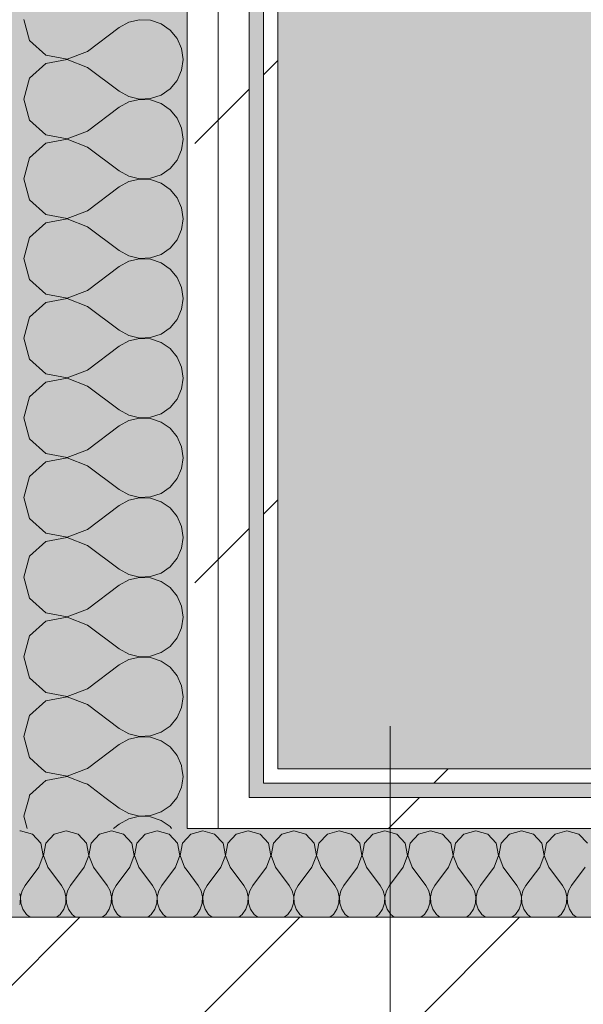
# Model space of a CAD drawing. Header units: millimetres. Extents: x -40968 to 13979, y -19284 to 4746.
# Tile 168 of 256: x -12391 to -12155, y -1095 to -683. Entities that reach past the tile are written whole.
import ezdxf

# ---------------------------------------------------------------- set-up
doc = ezdxf.new("R2010")
doc.units = ezdxf.units.MM
doc.header["$MEASUREMENT"] = 0
doc.linetypes.add('Wipeout_Contour', pattern=[1000, 0, -1000])
for name, color, linetype in [('10_ESTR_Pilars', 7, 'Continuous'), ('Nuevo_08_E_Envans secs', 7, 'Continuous'), ('Nuevo_14_PAV_Soft Light Grey 0554', 7, 'Continuous')]:
    doc.layers.add(name, color=color, linetype=linetype)
for name, color, linetype, lineweight in [('10_ESTR_Pilars_Pluma_Nº__20', 1, 'Continuous', 5), ('10_ESTR_Pilars_Pluma_Nº__28', 7, 'Continuous', 20), ('10_ESTR_Pilars_Pluma_Nº__42', 8, 'Continuous', 25), ('Nuevo_08_E_Envans secs_Pluma_Nº__1', 7, 'Continuous', 5)]:
    doc.layers.add(name, color=color, linetype=linetype, lineweight=lineweight)
for name, color, linetype, lineweight, true_color in [('Nuevo_08_E_Envans secs_Pluma_Nº__102', 7, 'Continuous', 5, 0xcccccc), ('Nuevo_08_E_Envans secs_Pluma_Nº__171', 171, 'Continuous', 13, 0xaaaaff), ('Nuevo_08_E_Envans secs_Pluma_Nº__177', 7, 'Continuous', 15, 0xf7e046), ('Nuevo_14_PAV_Soft Light Grey 0554_Pluma_Nº__245', 7, 'Continuous', 13, 0xe8e8e8)]:
    doc.layers.add(name, color=color, linetype=linetype, lineweight=lineweight, true_color=true_color)
pattern_1 = [(45, (0, 0), (-183.848, 183.848), [195, -65]), (45, (7e-14, 183.85), (-183.848, 183.848), [195, -65])]

# ---------------------------------------------------------------- blocks, each defined once
blk = doc.blocks.new('Forjado_1_1', base_point=(-23046.79, -1194.06))
at = {"layer": 'Nuevo_14_PAV_Soft Light Grey 0554_Pluma_Nº__245', "linetype": 'Continuous', "lineweight": 0, "true_color": 0xe8e8e8}
h = blk.add_hatch(color=254, dxfattribs=at)
h.paths.add_polyline_path([(-23046.79, -1194.06), (-1631.11, -1193.63), (-1631.11, -6938.97), (-1556.11, -6938.97), (-1556.11, -7503.98), (-1616.26, -7503.98), (-1616.05, -11935.98), (-1564.89, -11935.98), (-1564.89, -12491.98), (-2024.11, -12491.98), (-2024.11, -12338.98), (-6997.39, -12338.98), (-6997.39, -12391.98), (-3637.68, -12391.98), (-3638.94, -13690.72), (-3644.87, -17130.96), (428.17, -17130.98), (428.89, -16788.98), (778.89, -16788.98), (778.35, -17142.97), (2622.91, -17145.82), (2623.01, -17079.79), (3389.91, -17080.98), (3389.61, -17276.98), (5489.84, -17280.21), (5489.84, -17141.49), (5763.89, -17141.49), (5763.89, -16738.98), (6378.89, -16738.98), (6378.89, -12488.98), (5778.89, -12488.98), (5779.74, -11938.87), (6782.11, -11938.85), (6782.11, -9207.42), (6082.11, -9207.42), (6016.11, -7504.98), (6016.11, -9073.42), (2073.42, -9073.42), (2073.42, -5267.32), (5998.89, -5267.32), (5998.89, -1708.98), (5884.89, -967.98), (7332.11, -967.98), (7332.11, 1999.55), (-28277.4, 1999.55), (-23028.39, 1969.01)])
h.paths.add_polyline_path([(492.89, -5267.32), (1951.42, -5267.32), (1951.42, -9073.42), (492.89, -9073.42)], flags=0)
blk = doc.blocks.new('*X243')
at = {"layer": 'Nuevo_08_E_Envans secs_Pluma_Nº__102', "color": 254, "linetype": 'Continuous', "lineweight": 5, "true_color": 0xcccccc}
for p, q in [((-12319.29, -1024.18), (-12320.84, -1025.87)), ((-12314.29, -1022.76), (-12319.29, -1024.18)), ((-12309.28, -1024.18), (-12314.29, -1022.76)), ((-12305.77, -1028.02), (-12309.28, -1024.18)), ((-12300.25, -1024.18), (-12303.76, -1028.02)), ((-12295.24, -1022.76), (-12300.25, -1024.18)), ((-12290.23, -1024.18), (-12295.24, -1022.76)), ((-12286.72, -1028.02), (-12290.23, -1024.18)), ((-12281.2, -1024.18), (-12284.71, -1028.02)), ((-12276.19, -1022.76), (-12281.2, -1024.18)), ((-12271.18, -1024.18), (-12276.19, -1022.76)), ((-12267.67, -1028.02), (-12271.18, -1024.18)), ((-12262.15, -1024.18), (-12265.66, -1028.02)), ((-12257.14, -1022.76), (-12262.15, -1024.18)), ((-12252.14, -1024.18), (-12257.14, -1022.76)), ((-12248.62, -1028.02), (-12252.14, -1024.18)), ((-12243.1, -1024.18), (-12246.61, -1028.02)), ((-12238.1, -1022.76), (-12243.1, -1024.18)), ((-12233.09, -1024.18), (-12238.1, -1022.76)), ((-12229.58, -1028.02), (-12233.09, -1024.18)), ((-12224.05, -1024.18), (-12227.57, -1028.02)), ((-12219.05, -1022.76), (-12224.05, -1024.18)), ((-12214.04, -1024.18), (-12219.05, -1022.76)), ((-12210.53, -1028.02), (-12214.04, -1024.18)), ((-12205.01, -1024.18), (-12208.52, -1028.02)), ((-12200, -1022.76), (-12205.01, -1024.18)), ((-12194.99, -1024.18), (-12200, -1022.76)), ((-12191.48, -1028.02), (-12194.99, -1024.18)), ((-12185.96, -1024.18), (-12189.47, -1028.02)), ((-12180.95, -1022.76), (-12185.96, -1024.18)), ((-12175.95, -1024.18), (-12180.95, -1022.76)), ((-12172.43, -1028.02), (-12175.95, -1024.18)), ((-12166.91, -1024.18), (-12170.42, -1028.02)), ((-12161.9, -1022.76), (-12166.91, -1024.18)), ((-12156.9, -1024.18), (-12161.9, -1022.76)), ((-12153.39, -1028.02), (-12156.9, -1024.18)), ((-12304.8, -1033.14), (-12305.77, -1028.02)), ((-12303.76, -1028.02), (-12304.72, -1033.14)), ((-12285.75, -1033.14), (-12286.72, -1028.02)), ((-12284.71, -1028.02), (-12285.68, -1033.14)), ((-12266.71, -1033.14), (-12267.67, -1028.02)), ((-12265.66, -1028.02), (-12266.63, -1033.14)), ((-12247.66, -1033.14), (-12248.62, -1028.02)), ((-12246.61, -1028.02), (-12247.58, -1033.14)), ((-12228.61, -1033.14), (-12229.58, -1028.02)), ((-12227.57, -1028.02), (-12228.53, -1033.14)), ((-12209.56, -1033.14), (-12210.53, -1028.02)), ((-12208.52, -1028.02), (-12209.49, -1033.14)), ((-12190.51, -1033.14), (-12191.48, -1028.02)), ((-12189.47, -1028.02), (-12190.44, -1033.14)), ((-12171.47, -1033.14), (-12172.43, -1028.02)), ((-12170.42, -1028.02), (-12171.39, -1033.14)), ((-12306.67, -1038), (-12304.8, -1033.14)), ((-12304.72, -1033.14), (-12302.86, -1038)), ((-12287.62, -1038), (-12285.75, -1033.14)), ((-12285.68, -1033.14), (-12283.81, -1038)), ((-12268.57, -1038), (-12266.71, -1033.14)), ((-12266.63, -1033.14), (-12264.76, -1038)), ((-12249.52, -1038), (-12247.66, -1033.14)), ((-12247.58, -1033.14), (-12245.71, -1038)), ((-12230.48, -1038), (-12228.61, -1033.14)), ((-12228.53, -1033.14), (-12226.67, -1038)), ((-12211.43, -1038), (-12209.56, -1033.14)), ((-12209.49, -1033.14), (-12207.62, -1038)), ((-12192.38, -1038), (-12190.51, -1033.14)), ((-12190.44, -1033.14), (-12188.57, -1038)), ((-12173.33, -1038), (-12171.47, -1033.14)), ((-12171.39, -1033.14), (-12169.52, -1038)), ((-12306.67, -1038), (-12312.38, -1045.61)), ((-12302.86, -1038), (-12297.14, -1045.61)), ((-12287.62, -1038), (-12293.33, -1045.61)), ((-12283.81, -1038), (-12278.1, -1045.61)), ((-12268.57, -1038), (-12274.29, -1045.61)), ((-12264.76, -1038), (-12259.05, -1045.61)), ((-12249.52, -1038), (-12255.24, -1045.61)), ((-12245.71, -1038), (-12240, -1045.61)), ((-12230.48, -1038), (-12236.19, -1045.61)), ((-12226.67, -1038), (-12220.95, -1045.61)), ((-12211.43, -1038), (-12217.14, -1045.61)), ((-12207.62, -1038), (-12201.9, -1045.61)), ((-12192.38, -1038), (-12198.1, -1045.61)), ((-12188.57, -1038), (-12182.86, -1045.61)), ((-12173.33, -1038), (-12179.05, -1045.61)), ((-12169.52, -1038), (-12163.81, -1045.61)), ((-12154.29, -1038), (-12160, -1045.61)), ((-12320.84, -1039.42), (-12316.19, -1045.61)), ((-12314.92, -1047.91), (-12316.19, -1045.61)), ((-12312.38, -1045.61), (-12313.65, -1047.91)), ((-12295.87, -1047.91), (-12297.14, -1045.61)), ((-12293.33, -1045.61), (-12294.6, -1047.91)), ((-12276.82, -1047.91), (-12278.1, -1045.61)), ((-12274.29, -1045.61), (-12275.56, -1047.91)), ((-12257.78, -1047.91), (-12259.05, -1045.61)), ((-12255.24, -1045.61), (-12256.51, -1047.91)), ((-12238.73, -1047.91), (-12240, -1045.61)), ((-12236.19, -1045.61), (-12237.46, -1047.91)), ((-12219.68, -1047.91), (-12220.95, -1045.61)), ((-12217.14, -1045.61), (-12218.41, -1047.91)), ((-12200.63, -1047.91), (-12201.9, -1045.61)), ((-12198.1, -1045.61), (-12199.37, -1047.91)), ((-12181.59, -1047.91), (-12182.86, -1045.61)), ((-12179.05, -1045.61), (-12180.32, -1047.91)), ((-12162.54, -1047.91), (-12163.81, -1045.61)), ((-12160, -1045.61), (-12161.27, -1047.91)), ((-12314.32, -1050.47), (-12314.92, -1047.91)), ((-12314.45, -1053.1), (-12314.32, -1050.47)), ((-12313.65, -1047.91), (-12314.25, -1050.47)), ((-12314.25, -1050.47), (-12314.12, -1053.1)), ((-12295.28, -1050.47), (-12295.87, -1047.91)), ((-12295.4, -1053.1), (-12295.28, -1050.47)), ((-12294.6, -1047.91), (-12295.2, -1050.47)), ((-12295.2, -1050.47), (-12295.07, -1053.1)), ((-12276.23, -1050.47), (-12276.82, -1047.91)), ((-12276.36, -1053.1), (-12276.23, -1050.47)), ((-12275.56, -1047.91), (-12276.15, -1050.47)), ((-12276.15, -1050.47), (-12276.02, -1053.1)), ((-12257.18, -1050.47), (-12257.78, -1047.91)), ((-12257.31, -1053.1), (-12257.18, -1050.47)), ((-12256.51, -1047.91), (-12257.1, -1050.47)), ((-12257.1, -1050.47), (-12256.98, -1053.1)), ((-12238.13, -1050.47), (-12238.73, -1047.91)), ((-12238.26, -1053.1), (-12238.13, -1050.47)), ((-12237.46, -1047.91), (-12238.06, -1050.47)), ((-12238.06, -1050.47), (-12237.93, -1053.1)), ((-12219.09, -1050.47), (-12219.68, -1047.91)), ((-12219.21, -1053.1), (-12219.09, -1050.47)), ((-12218.41, -1047.91), (-12219.01, -1050.47)), ((-12219.01, -1050.47), (-12218.88, -1053.1)), ((-12200.04, -1050.47), (-12200.63, -1047.91)), ((-12200.17, -1053.1), (-12200.04, -1050.47)), ((-12199.37, -1047.91), (-12199.96, -1050.47)), ((-12199.96, -1050.47), (-12199.83, -1053.1)), ((-12180.99, -1050.47), (-12181.59, -1047.91)), ((-12181.12, -1053.1), (-12180.99, -1050.47)), ((-12180.32, -1047.91), (-12180.91, -1050.47)), ((-12180.91, -1050.47), (-12180.79, -1053.1)), ((-12161.94, -1050.47), (-12162.54, -1047.91)), ((-12162.07, -1053.1), (-12161.94, -1050.47)), ((-12161.27, -1047.91), (-12161.87, -1050.47)), ((-12161.87, -1050.47), (-12161.74, -1053.1)), ((-12315.29, -1055.59), (-12314.45, -1053.1)), ((-12314.12, -1053.1), (-12313.28, -1055.59)), ((-12296.24, -1055.59), (-12295.4, -1053.1)), ((-12295.07, -1053.1), (-12294.23, -1055.59)), ((-12277.2, -1055.59), (-12276.36, -1053.1)), ((-12276.02, -1053.1), (-12275.19, -1055.59)), ((-12258.15, -1055.59), (-12257.31, -1053.1)), ((-12256.98, -1053.1), (-12256.14, -1055.59)), ((-12239.1, -1055.59), (-12238.26, -1053.1)), ((-12237.93, -1053.1), (-12237.09, -1055.59)), ((-12220.05, -1055.59), (-12219.21, -1053.1)), ((-12218.88, -1053.1), (-12218.04, -1055.59)), ((-12201.01, -1055.59), (-12200.17, -1053.1)), ((-12199.83, -1053.1), (-12198.99, -1055.59)), ((-12181.96, -1055.59), (-12181.12, -1053.1)), ((-12180.79, -1053.1), (-12179.95, -1055.59)), ((-12162.91, -1055.59), (-12162.07, -1053.1)), ((-12161.74, -1053.1), (-12160.9, -1055.59)), ((-12318.25, -1058.98), (-12316.78, -1057.75)), ((-12316.78, -1057.75), (-12315.29, -1055.59)), ((-12313.28, -1055.59), (-12311.79, -1057.75)), ((-12311.79, -1057.75), (-12310.32, -1058.98)), ((-12299.21, -1058.98), (-12297.73, -1057.75)), ((-12297.73, -1057.75), (-12296.24, -1055.59)), ((-12294.23, -1055.59), (-12292.74, -1057.75)), ((-12292.74, -1057.75), (-12291.27, -1058.98)), ((-12280.16, -1058.98), (-12278.68, -1057.75)), ((-12278.68, -1057.75), (-12277.2, -1055.59)), ((-12275.19, -1055.59), (-12273.7, -1057.75)), ((-12273.7, -1057.75), (-12272.22, -1058.98)), ((-12261.11, -1058.98), (-12259.64, -1057.75)), ((-12259.64, -1057.75), (-12258.15, -1055.59)), ((-12256.14, -1055.59), (-12254.65, -1057.75)), ((-12254.65, -1057.75), (-12253.17, -1058.98)), ((-12242.06, -1058.98), (-12240.59, -1057.75)), ((-12240.59, -1057.75), (-12239.1, -1055.59)), ((-12237.09, -1055.59), (-12235.6, -1057.75)), ((-12235.6, -1057.75), (-12234.13, -1058.98)), ((-12223.02, -1058.98), (-12221.54, -1057.75)), ((-12221.54, -1057.75), (-12220.05, -1055.59)), ((-12218.04, -1055.59), (-12216.55, -1057.75)), ((-12216.55, -1057.75), (-12215.08, -1058.98)), ((-12203.97, -1058.98), (-12202.49, -1057.75)), ((-12202.49, -1057.75), (-12201.01, -1055.59)), ((-12198.99, -1055.59), (-12197.51, -1057.75)), ((-12197.51, -1057.75), (-12196.03, -1058.98)), ((-12184.92, -1058.98), (-12183.45, -1057.75)), ((-12183.45, -1057.75), (-12181.96, -1055.59)), ((-12179.95, -1055.59), (-12178.46, -1057.75)), ((-12178.46, -1057.75), (-12176.98, -1058.98)), ((-12165.87, -1058.98), (-12164.4, -1057.75)), ((-12164.4, -1057.75), (-12162.91, -1055.59)), ((-12160.9, -1055.59), (-12159.41, -1057.75)), ((-12159.41, -1057.75), (-12157.94, -1058.98))]:
    blk.add_line(p, q, dxfattribs=at)
blk = doc.blocks.new('*X244')
at = {"layer": 'Nuevo_08_E_Envans secs_Pluma_Nº__102', "color": 254, "linetype": 'Continuous', "lineweight": 5, "true_color": 0xcccccc}
for p, q in [((-12390.48, -1022.76), (-12390.84, -1022.86)), ((-12385.47, -1024.18), (-12390.48, -1022.76)), ((-12381.96, -1028.02), (-12385.47, -1024.18)), ((-12376.44, -1024.18), (-12379.95, -1028.02)), ((-12371.43, -1022.76), (-12376.44, -1024.18)), ((-12366.42, -1024.18), (-12371.43, -1022.76)), ((-12362.91, -1028.02), (-12366.42, -1024.18)), ((-12357.39, -1024.18), (-12360.9, -1028.02)), ((-12352.38, -1022.76), (-12357.39, -1024.18)), ((-12347.37, -1024.18), (-12352.38, -1022.76)), ((-12343.86, -1028.02), (-12347.37, -1024.18)), ((-12338.34, -1024.18), (-12341.85, -1028.02)), ((-12333.33, -1022.76), (-12338.34, -1024.18)), ((-12328.33, -1024.18), (-12333.33, -1022.76)), ((-12324.81, -1028.02), (-12328.33, -1024.18)), ((-12320.84, -1025.87), (-12322.8, -1028.02)), ((-12380.99, -1033.14), (-12381.96, -1028.02)), ((-12379.95, -1028.02), (-12380.91, -1033.14)), ((-12361.94, -1033.14), (-12362.91, -1028.02)), ((-12360.9, -1028.02), (-12361.87, -1033.14)), ((-12342.9, -1033.14), (-12343.86, -1028.02)), ((-12341.85, -1028.02), (-12342.82, -1033.14)), ((-12323.85, -1033.14), (-12324.81, -1028.02)), ((-12322.8, -1028.02), (-12323.77, -1033.14)), ((-12382.86, -1038), (-12380.99, -1033.14)), ((-12380.91, -1033.14), (-12379.05, -1038)), ((-12363.81, -1038), (-12361.94, -1033.14)), ((-12361.87, -1033.14), (-12360, -1038)), ((-12344.76, -1038), (-12342.9, -1033.14)), ((-12342.82, -1033.14), (-12340.95, -1038)), ((-12325.71, -1038), (-12323.85, -1033.14)), ((-12323.77, -1033.14), (-12321.9, -1038)), ((-12382.86, -1038), (-12388.57, -1045.61)), ((-12379.05, -1038), (-12373.33, -1045.61)), ((-12363.81, -1038), (-12369.52, -1045.61)), ((-12360, -1038), (-12354.29, -1045.61)), ((-12344.76, -1038), (-12350.48, -1045.61)), ((-12340.95, -1038), (-12335.24, -1045.61)), ((-12325.71, -1038), (-12331.43, -1045.61)), ((-12321.9, -1038), (-12320.84, -1039.42)), ((-12388.57, -1045.61), (-12389.84, -1047.91)), ((-12372.06, -1047.91), (-12373.33, -1045.61)), ((-12369.52, -1045.61), (-12370.8, -1047.91)), ((-12353.01, -1047.91), (-12354.29, -1045.61)), ((-12350.48, -1045.61), (-12351.75, -1047.91)), ((-12333.97, -1047.91), (-12335.24, -1045.61)), ((-12331.43, -1045.61), (-12332.7, -1047.91)), ((-12390.51, -1050.47), (-12390.84, -1049.09)), ((-12390.64, -1053.1), (-12390.51, -1050.47)), ((-12389.84, -1047.91), (-12390.44, -1050.47)), ((-12390.44, -1050.47), (-12390.31, -1053.1)), ((-12371.47, -1050.47), (-12372.06, -1047.91)), ((-12371.59, -1053.1), (-12371.47, -1050.47)), ((-12370.8, -1047.91), (-12371.39, -1050.47)), ((-12371.39, -1050.47), (-12371.26, -1053.1)), ((-12352.42, -1050.47), (-12353.01, -1047.91)), ((-12352.55, -1053.1), (-12352.42, -1050.47)), ((-12351.75, -1047.91), (-12352.34, -1050.47)), ((-12352.34, -1050.47), (-12352.22, -1053.1)), ((-12333.37, -1050.47), (-12333.97, -1047.91)), ((-12333.5, -1053.1), (-12333.37, -1050.47)), ((-12332.7, -1047.91), (-12333.29, -1050.47)), ((-12333.29, -1050.47), (-12333.17, -1053.1)), ((-12390.84, -1053.67), (-12390.64, -1053.1)), ((-12390.31, -1053.1), (-12389.47, -1055.59)), ((-12372.43, -1055.59), (-12371.59, -1053.1)), ((-12371.26, -1053.1), (-12370.42, -1055.59)), ((-12353.39, -1055.59), (-12352.55, -1053.1)), ((-12352.22, -1053.1), (-12351.38, -1055.59)), ((-12334.34, -1055.59), (-12333.5, -1053.1)), ((-12333.17, -1053.1), (-12332.33, -1055.59)), ((-12389.47, -1055.59), (-12387.98, -1057.75)), ((-12387.98, -1057.75), (-12386.51, -1058.98)), ((-12375.4, -1058.98), (-12373.92, -1057.75)), ((-12373.92, -1057.75), (-12372.43, -1055.59)), ((-12370.42, -1055.59), (-12368.94, -1057.75)), ((-12368.94, -1057.75), (-12367.46, -1058.98)), ((-12356.35, -1058.98), (-12354.87, -1057.75)), ((-12354.87, -1057.75), (-12353.39, -1055.59)), ((-12351.38, -1055.59), (-12349.89, -1057.75)), ((-12349.89, -1057.75), (-12348.41, -1058.98)), ((-12337.3, -1058.98), (-12335.83, -1057.75)), ((-12335.83, -1057.75), (-12334.34, -1055.59)), ((-12332.33, -1055.59), (-12330.84, -1057.75)), ((-12330.84, -1057.75), (-12329.36, -1058.98))]:
    blk.add_line(p, q, dxfattribs=at)
blk = doc.blocks.new('Muro_93_1', base_point=(-12035.86, -1061.81))
at = {"layer": 'Nuevo_08_E_Envans secs', "color": 7, "lineweight": 20}
blk.add_blockref('*X244', (0, 0), dxfattribs=at)
at = {"color": 254, "linetype": 'Wipeout_Contour', "lineweight": 0, "ltscale": 48683.954839}
blk.add_wipeout([(-12282.84, -1002.81), (-11976.86, -1002.81), (-11976.86, -996.81), (-12282.84, -996.81)], dxfattribs=at).dxf.layer = 'Nuevo_08_E_Envans secs'
at = {"color": 254, "linetype": 'Wipeout_Contour', "lineweight": 0, "ltscale": 48750.876241}
blk.add_wipeout([(-12294.84, -1021.81), (-11995.86, -1021.81), (-11995.86, -1008.81), (-12294.84, -1008.81)], dxfattribs=at).dxf.layer = 'Nuevo_08_E_Envans secs'
at = {"layer": 'Nuevo_08_E_Envans secs_Pluma_Nº__171', "linetype": 'Continuous', "lineweight": 13, "true_color": 0xaaaaff}
h = blk.add_hatch(dxfattribs=at)
h.set_pattern_fill('Panellat_HPL_0001', color=161, style=0, pattern_type=2)
h.set_pattern_definition(pattern_1)
h.paths.add_polyline_path([(-12282.84, -1002.81), (-11976.86, -1002.81), (-11976.86, -996.81), (-12282.84, -996.81)])
at = {"layer": 'Nuevo_08_E_Envans secs_Pluma_Nº__177', "linetype": 'Continuous', "lineweight": 15, "true_color": 0xf7e046}
h = blk.add_hatch(dxfattribs=at)
h.set_pattern_fill('Panellat_HPL_0001', color=53, style=0, pattern_type=2)
h.set_pattern_definition(pattern_1)
h.paths.add_polyline_path([(-12294.84, -1021.81), (-11995.86, -1021.81), (-11995.86, -1008.81), (-12294.84, -1008.81)])
at = {"color": 254, "linetype": 'Wipeout_Contour', "lineweight": 0, "ltscale": 49305.800538}
blk.add_wipeout([(-12288.84, -1002.81), (-12282.84, -1002.81), (-12282.84, -996.81), (-12288.84, -996.81)], dxfattribs=at).dxf.layer = 'Nuevo_08_E_Envans secs'
at = {"color": 254, "linetype": 'Wipeout_Contour', "lineweight": 0, "ltscale": 49372.663035}
blk.add_wipeout([(-12307.84, -1021.81), (-12294.84, -1021.81), (-12294.84, -1008.81), (-12307.84, -1008.81)], dxfattribs=at).dxf.layer = 'Nuevo_08_E_Envans secs'
at = {"layer": 'Nuevo_08_E_Envans secs_Pluma_Nº__171', "linetype": 'Continuous', "lineweight": 13, "true_color": 0xaaaaff}
h = blk.add_hatch(dxfattribs=at)
h.set_pattern_fill('Panellat_HPL_0001', color=161, style=0, pattern_type=2)
h.set_pattern_definition(pattern_1)
h.paths.add_polyline_path([(-12288.84, -1002.81), (-12282.84, -1002.81), (-12282.84, -996.81), (-12288.84, -996.81)])
at = {"layer": 'Nuevo_08_E_Envans secs_Pluma_Nº__177', "linetype": 'Continuous', "lineweight": 15, "true_color": 0xf7e046}
h = blk.add_hatch(dxfattribs=at)
h.set_pattern_fill('Panellat_HPL_0001', color=53, style=0, pattern_type=2)
h.set_pattern_definition(pattern_1)
h.paths.add_polyline_path([(-12307.84, -1021.81), (-12294.84, -1021.81), (-12294.84, -1008.81), (-12307.84, -1008.81)])
at = {"layer": 'Nuevo_08_E_Envans secs_Pluma_Nº__1', "color": 7, "linetype": 'Continuous', "lineweight": 5}
for p, q in [((-12288.84, -1002.81), (-12288.84, -996.81)), ((-12294.84, -1008.81), (-12294.84, -1002.81)), ((-11982.86, -1002.81), (-12288.84, -1002.81)), ((-12307.84, -1021.81), (-12307.84, -1008.81)), ((-11995.86, -1008.81), (-12294.84, -1008.81)), ((-12320.84, -1021.81), (-12307.84, -1021.81)), ((-12035.86, -1021.81), (-12307.84, -1021.81))]:
    blk.add_line(p, q, dxfattribs=at)
at = {"layer": 'Nuevo_08_E_Envans secs_Pluma_Nº__1', "color": 7, "linetype": 'Continuous', "lineweight": 5, "flags": 128}
blk.add_lwpolyline([(-11970.86, -996.81), (-12282.84, -996.81)], dxfattribs=at)
at = {"layer": 'Nuevo_08_E_Envans secs', "color": 7, "lineweight": 20}
blk.add_blockref('*X243', (0, 0), dxfattribs=at)
blk = doc.blocks.new('*X267')
at = {"layer": 'Nuevo_08_E_Envans secs_Pluma_Nº__102', "color": 254, "linetype": 'Continuous', "lineweight": 5, "true_color": 0xcccccc}
for p, q in [((-12381.53, -996.81), (-12379.96, -998.24)), ((-12371.01, -999.93), (-12362.86, -996.81)), ((-12322.5, -1000), (-12322.95, -996.81)), ((-12379.96, -998.24), (-12371.01, -999.93)), ((-12371.01, -1000.07), (-12379.96, -1001.76)), ((-12363.88, -1002.81), (-12371.01, -1000.07)), ((-12322.89, -1002.81), (-12322.5, -1000)), ((-12379.96, -1001.76), (-12381.1, -1002.81))]:
    blk.add_line(p, q, dxfattribs=at)
blk = doc.blocks.new('*X268')
at = {"layer": 'Nuevo_08_E_Envans secs_Pluma_Nº__102', "color": 254, "linetype": 'Continuous', "lineweight": 5, "true_color": 0xcccccc}
for p, q in [((-12381.1, -1002.81), (-12386.68, -1007.9)), ((-12362.5, -1003.33), (-12363.88, -1002.81)), ((-12362.5, -1003.33), (-12355.21, -1008.81)), ((-12324.99, -1008.76), (-12323.14, -1004.55)), ((-12323.14, -1004.55), (-12322.89, -1002.81)), ((-12386.68, -1007.9), (-12386.94, -1008.81)), ((-12325.03, -1008.81), (-12324.99, -1008.76))]:
    blk.add_line(p, q, dxfattribs=at)
blk = doc.blocks.new('*X269')
at = {"layer": 'Nuevo_08_E_Envans secs_Pluma_Nº__102', "color": 254, "linetype": 'Continuous', "lineweight": 5, "true_color": 0xcccccc}
for p, q in [((-12386.94, -1008.81), (-12389.17, -1016.67)), ((-12355.21, -1008.81), (-12349.17, -1013.33)), ((-12327.93, -1012.3), (-12325.03, -1008.81)), ((-12349.17, -1013.33), (-12345.14, -1015.56)), ((-12331.72, -1014.91), (-12327.93, -1012.3)), ((-12389.17, -1016.67), (-12387.71, -1021.81)), ((-12345.14, -1015.56), (-12340.67, -1016.6)), ((-12340.67, -1016.73), (-12345.14, -1017.77)), ((-12340.67, -1016.6), (-12336.07, -1016.38)), ((-12336.07, -1016.96), (-12340.67, -1016.73)), ((-12336.07, -1016.38), (-12331.72, -1014.91)), ((-12331.72, -1018.43), (-12336.07, -1016.96)), ((-12351.58, -1021.81), (-12349.17, -1020)), ((-12345.14, -1017.77), (-12349.17, -1020)), ((-12327.93, -1021.03), (-12331.72, -1018.43)), ((-12327.28, -1021.81), (-12327.93, -1021.03))]:
    blk.add_line(p, q, dxfattribs=at)
blk = doc.blocks.new('*X274')
at = {"layer": 'Nuevo_08_E_Envans secs_Pluma_Nº__102', "color": 254, "linetype": 'Continuous', "lineweight": 5, "true_color": 0xcccccc}
for p, q in [((-12389.17, -683.33), (-12386.68, -692.1)), ((-12340.67, -683.4), (-12345.14, -684.44)), ((-12336.07, -683.62), (-12340.67, -683.4)), ((-12331.72, -685.09), (-12336.07, -683.62)), ((-12362.5, -696.67), (-12349.17, -686.67)), ((-12345.14, -684.44), (-12349.17, -686.67)), ((-12327.93, -687.7), (-12331.72, -685.09)), ((-12324.99, -691.24), (-12327.93, -687.7)), ((-12386.68, -692.1), (-12379.96, -698.24)), ((-12323.14, -695.45), (-12324.99, -691.24)), ((-12322.5, -700), (-12323.14, -695.45)), ((-12379.96, -698.24), (-12371.01, -699.93)), ((-12371.01, -700.07), (-12379.96, -701.76)), ((-12371.01, -699.93), (-12362.5, -696.67)), ((-12362.5, -703.33), (-12371.01, -700.07)), ((-12323.14, -704.55), (-12322.5, -700)), ((-12379.96, -701.76), (-12386.68, -707.9)), ((-12362.5, -703.33), (-12349.17, -713.33)), ((-12324.99, -708.76), (-12323.14, -704.55)), ((-12386.68, -707.9), (-12389.17, -716.67)), ((-12331.72, -714.91), (-12327.93, -712.3)), ((-12327.93, -712.3), (-12324.99, -708.76)), ((-12389.17, -716.67), (-12386.68, -725.43)), ((-12349.17, -713.33), (-12345.14, -715.56)), ((-12345.14, -715.56), (-12340.67, -716.6)), ((-12340.67, -716.73), (-12345.14, -717.77)), ((-12340.67, -716.6), (-12336.07, -716.38)), ((-12336.07, -716.96), (-12340.67, -716.73)), ((-12336.07, -716.38), (-12331.72, -714.91)), ((-12362.5, -730), (-12349.17, -720)), ((-12345.14, -717.77), (-12349.17, -720)), ((-12331.72, -718.43), (-12336.07, -716.96)), ((-12327.93, -721.03), (-12331.72, -718.43)), ((-12324.99, -724.57), (-12327.93, -721.03)), ((-12323.14, -728.78), (-12324.99, -724.57)), ((-12386.68, -725.43), (-12379.96, -731.57)), ((-12322.5, -733.33), (-12323.14, -728.78)), ((-12379.96, -731.57), (-12371.01, -733.27)), ((-12371.01, -733.4), (-12379.96, -735.09)), ((-12371.01, -733.27), (-12362.5, -730)), ((-12362.5, -736.67), (-12371.01, -733.4)), ((-12323.14, -737.89), (-12322.5, -733.33)), ((-12379.96, -735.09), (-12386.68, -741.24)), ((-12362.5, -736.67), (-12349.17, -746.67)), ((-12386.68, -741.24), (-12389.17, -750)), ((-12324.99, -742.1), (-12323.14, -737.89)), ((-12331.72, -748.24), (-12327.93, -745.64)), ((-12327.93, -745.64), (-12324.99, -742.1)), ((-12349.17, -746.67), (-12345.14, -748.89)), ((-12345.14, -748.89), (-12340.67, -749.93)), ((-12340.67, -749.93), (-12336.07, -749.71)), ((-12336.07, -749.71), (-12331.72, -748.24)), ((-12389.17, -750), (-12386.68, -758.76)), ((-12362.5, -763.33), (-12349.17, -753.33)), ((-12345.14, -751.11), (-12349.17, -753.33)), ((-12340.67, -750.07), (-12345.14, -751.11)), ((-12336.07, -750.29), (-12340.67, -750.07)), ((-12331.72, -751.76), (-12336.07, -750.29)), ((-12327.93, -754.36), (-12331.72, -751.76)), ((-12324.99, -757.9), (-12327.93, -754.36)), ((-12323.14, -762.11), (-12324.99, -757.9)), ((-12386.68, -758.76), (-12379.96, -764.91)), ((-12322.5, -766.67), (-12323.14, -762.11)), ((-12379.96, -764.91), (-12371.01, -766.6)), ((-12371.01, -766.6), (-12362.5, -763.33)), ((-12379.96, -768.43), (-12386.68, -774.57)), ((-12371.01, -766.73), (-12379.96, -768.43)), ((-12362.5, -770), (-12371.01, -766.73)), ((-12362.5, -770), (-12349.17, -780)), ((-12323.14, -771.22), (-12322.5, -766.67)), ((-12386.68, -774.57), (-12389.17, -783.33)), ((-12324.99, -775.43), (-12323.14, -771.22)), ((-12327.93, -778.97), (-12324.99, -775.43)), ((-12349.17, -780), (-12345.14, -782.23)), ((-12345.14, -782.23), (-12340.67, -783.27)), ((-12336.07, -783.04), (-12331.72, -781.57)), ((-12331.72, -781.57), (-12327.93, -778.97)), ((-12389.17, -783.33), (-12386.68, -792.1)), ((-12362.5, -796.67), (-12349.17, -786.67)), ((-12345.14, -784.44), (-12349.17, -786.67)), ((-12340.67, -783.4), (-12345.14, -784.44)), ((-12340.67, -783.27), (-12336.07, -783.04)), ((-12336.07, -783.62), (-12340.67, -783.4)), ((-12331.72, -785.09), (-12336.07, -783.62)), ((-12327.93, -787.7), (-12331.72, -785.09)), ((-12324.99, -791.24), (-12327.93, -787.7)), ((-12386.68, -792.1), (-12379.96, -798.24)), ((-12323.14, -795.45), (-12324.99, -791.24)), ((-12379.96, -798.24), (-12371.01, -799.93)), ((-12371.01, -799.93), (-12362.5, -796.67)), ((-12322.5, -800), (-12323.14, -795.45)), ((-12379.96, -801.76), (-12386.68, -807.9)), ((-12371.01, -800.07), (-12379.96, -801.76)), ((-12362.5, -803.33), (-12371.01, -800.07)), ((-12362.5, -803.33), (-12349.17, -813.33)), ((-12323.14, -804.55), (-12322.5, -800)), ((-12324.99, -808.76), (-12323.14, -804.55)), ((-12386.68, -807.9), (-12389.17, -816.67)), ((-12327.93, -812.3), (-12324.99, -808.76)), ((-12349.17, -813.33), (-12345.14, -815.56)), ((-12345.14, -815.56), (-12340.67, -816.6)), ((-12336.07, -816.38), (-12331.72, -814.91)), ((-12331.72, -814.91), (-12327.93, -812.3)), ((-12389.17, -816.67), (-12386.68, -825.43)), ((-12345.14, -817.77), (-12349.17, -820)), ((-12340.67, -816.73), (-12345.14, -817.77)), ((-12340.67, -816.6), (-12336.07, -816.38)), ((-12336.07, -816.96), (-12340.67, -816.73)), ((-12331.72, -818.43), (-12336.07, -816.96)), ((-12327.93, -821.03), (-12331.72, -818.43)), ((-12362.5, -830), (-12349.17, -820)), ((-12324.99, -824.57), (-12327.93, -821.03)), ((-12386.68, -825.43), (-12379.96, -831.57)), ((-12323.14, -828.78), (-12324.99, -824.57)), ((-12379.96, -831.57), (-12371.01, -833.27)), ((-12371.01, -833.27), (-12362.5, -830)), ((-12322.5, -833.33), (-12323.14, -828.78)), ((-12379.96, -835.09), (-12386.68, -841.24)), ((-12371.01, -833.4), (-12379.96, -835.09)), ((-12362.5, -836.67), (-12371.01, -833.4)), ((-12323.14, -837.89), (-12322.5, -833.33)), ((-12362.5, -836.67), (-12349.17, -846.67)), ((-12324.99, -842.1), (-12323.14, -837.89)), ((-12386.68, -841.24), (-12389.17, -850)), ((-12327.93, -845.64), (-12324.99, -842.1)), ((-12349.17, -846.67), (-12345.14, -848.89)), ((-12336.07, -849.71), (-12331.72, -848.24)), ((-12331.72, -848.24), (-12327.93, -845.64)), ((-12389.17, -850), (-12386.68, -858.76)), ((-12345.14, -851.11), (-12349.17, -853.33)), ((-12345.14, -848.89), (-12340.67, -849.93)), ((-12340.67, -850.07), (-12345.14, -851.11)), ((-12340.67, -849.93), (-12336.07, -849.71)), ((-12336.07, -850.29), (-12340.67, -850.07)), ((-12331.72, -851.76), (-12336.07, -850.29)), ((-12327.93, -854.36), (-12331.72, -851.76)), ((-12362.5, -863.33), (-12349.17, -853.33)), ((-12324.99, -857.9), (-12327.93, -854.36)), ((-12386.68, -858.76), (-12379.96, -864.91)), ((-12323.14, -862.11), (-12324.99, -857.9)), ((-12379.96, -864.91), (-12371.01, -866.6)), ((-12371.01, -866.6), (-12362.5, -863.33)), ((-12322.5, -866.67), (-12323.14, -862.11)), ((-12379.96, -868.43), (-12386.68, -874.57)), ((-12371.01, -866.73), (-12379.96, -868.43)), ((-12362.5, -870), (-12371.01, -866.73)), ((-12323.14, -871.22), (-12322.5, -866.67)), ((-12362.5, -870), (-12349.17, -880)), ((-12324.99, -875.43), (-12323.14, -871.22)), ((-12386.68, -874.57), (-12389.17, -883.33)), ((-12327.93, -878.97), (-12324.99, -875.43)), ((-12349.17, -880), (-12345.14, -882.23)), ((-12336.07, -883.04), (-12331.72, -881.57)), ((-12331.72, -881.57), (-12327.93, -878.97)), ((-12389.17, -883.33), (-12386.68, -892.1)), ((-12345.14, -884.44), (-12349.17, -886.67)), ((-12345.14, -882.23), (-12340.67, -883.27)), ((-12340.67, -883.4), (-12345.14, -884.44)), ((-12340.67, -883.27), (-12336.07, -883.04)), ((-12336.07, -883.62), (-12340.67, -883.4)), ((-12331.72, -885.09), (-12336.07, -883.62)), ((-12327.93, -887.7), (-12331.72, -885.09)), ((-12362.5, -896.67), (-12349.17, -886.67)), ((-12324.99, -891.24), (-12327.93, -887.7)), ((-12386.68, -892.1), (-12379.96, -898.24)), ((-12323.14, -895.45), (-12324.99, -891.24)), ((-12371.01, -899.93), (-12362.5, -896.67)), ((-12322.5, -900), (-12323.14, -895.45)), ((-12379.96, -901.76), (-12386.68, -907.9)), ((-12379.96, -898.24), (-12371.01, -899.93)), ((-12371.01, -900.07), (-12379.96, -901.76)), ((-12362.5, -903.33), (-12371.01, -900.07)), ((-12323.14, -904.55), (-12322.5, -900)), ((-12362.5, -903.33), (-12349.17, -913.33)), ((-12324.99, -908.76), (-12323.14, -904.55)), ((-12386.68, -907.9), (-12389.17, -916.67)), ((-12327.93, -912.3), (-12324.99, -908.76)), ((-12349.17, -913.33), (-12345.14, -915.56)), ((-12331.72, -914.91), (-12327.93, -912.3)), ((-12389.17, -916.67), (-12386.68, -925.43)), ((-12345.14, -917.77), (-12349.17, -920)), ((-12345.14, -915.56), (-12340.67, -916.6)), ((-12340.67, -916.73), (-12345.14, -917.77)), ((-12340.67, -916.6), (-12336.07, -916.38)), ((-12336.07, -916.96), (-12340.67, -916.73)), ((-12336.07, -916.38), (-12331.72, -914.91)), ((-12331.72, -918.43), (-12336.07, -916.96)), ((-12327.93, -921.03), (-12331.72, -918.43)), ((-12362.5, -930), (-12349.17, -920)), ((-12324.99, -924.57), (-12327.93, -921.03)), ((-12386.68, -925.43), (-12379.96, -931.57)), ((-12323.14, -928.78), (-12324.99, -924.57)), ((-12371.01, -933.27), (-12362.5, -930)), ((-12322.5, -933.33), (-12323.14, -928.78)), ((-12379.96, -935.09), (-12386.68, -941.24)), ((-12379.96, -931.57), (-12371.01, -933.27)), ((-12371.01, -933.4), (-12379.96, -935.09)), ((-12362.5, -936.67), (-12371.01, -933.4)), ((-12323.14, -937.89), (-12322.5, -933.33)), ((-12362.5, -936.67), (-12349.17, -946.67)), ((-12324.99, -942.1), (-12323.14, -937.89)), ((-12386.68, -941.24), (-12389.17, -950)), ((-12327.93, -945.64), (-12324.99, -942.1)), ((-12349.17, -946.67), (-12345.14, -948.89)), ((-12331.72, -948.24), (-12327.93, -945.64)), ((-12389.17, -950), (-12386.68, -958.76)), ((-12345.14, -951.11), (-12349.17, -953.33)), ((-12345.14, -948.89), (-12340.67, -949.93)), ((-12340.67, -950.07), (-12345.14, -951.11)), ((-12340.67, -949.93), (-12336.07, -949.71)), ((-12336.07, -950.29), (-12340.67, -950.07)), ((-12336.07, -949.71), (-12331.72, -948.24)), ((-12331.72, -951.76), (-12336.07, -950.29)), ((-12327.93, -954.36), (-12331.72, -951.76)), ((-12362.5, -963.33), (-12349.17, -953.33)), ((-12324.99, -957.9), (-12327.93, -954.36)), ((-12386.68, -958.76), (-12379.96, -964.91)), ((-12323.14, -962.11), (-12324.99, -957.9)), ((-12371.01, -966.6), (-12362.5, -963.33)), ((-12322.5, -966.67), (-12323.14, -962.11)), ((-12379.96, -964.91), (-12371.01, -966.6)), ((-12371.01, -966.73), (-12379.96, -968.43)), ((-12362.5, -970), (-12371.01, -966.73)), ((-12323.14, -971.22), (-12322.5, -966.67)), ((-12379.96, -968.43), (-12386.68, -974.57)), ((-12362.5, -970), (-12349.17, -980)), ((-12324.99, -975.43), (-12323.14, -971.22)), ((-12386.68, -974.57), (-12389.17, -983.33)), ((-12327.93, -978.97), (-12324.99, -975.43)), ((-12349.17, -980), (-12345.14, -982.23)), ((-12331.72, -981.57), (-12327.93, -978.97)), ((-12389.17, -983.33), (-12386.68, -992.1)), ((-12345.14, -984.44), (-12349.17, -986.67)), ((-12345.14, -982.23), (-12340.67, -983.27)), ((-12340.67, -983.4), (-12345.14, -984.44)), ((-12340.67, -983.27), (-12336.07, -983.04)), ((-12336.07, -983.62), (-12340.67, -983.4)), ((-12336.07, -983.04), (-12331.72, -981.57)), ((-12331.72, -985.09), (-12336.07, -983.62)), ((-12362.5, -996.67), (-12349.17, -986.67)), ((-12327.93, -987.7), (-12331.72, -985.09)), ((-12324.99, -991.24), (-12327.93, -987.7)), ((-12386.68, -992.1), (-12381.53, -996.81)), ((-12323.14, -995.45), (-12324.99, -991.24)), ((-12362.86, -996.81), (-12362.5, -996.67)), ((-12322.95, -996.81), (-12323.14, -995.45))]:
    blk.add_line(p, q, dxfattribs=at)
blk = doc.blocks.new('Muro_99_1', base_point=(-12428.84, -1061.81))
at = {"layer": 'Nuevo_08_E_Envans secs', "color": 7, "lineweight": 20}
blk.add_blockref('*X269', (0, 0), dxfattribs=at)
at = {"color": 254, "linetype": 'Wipeout_Contour', "lineweight": 0, "ltscale": 49558.741716}
blk.add_wipeout([(-12288.84, 2034.55), (-12288.84, -996.81), (-12282.84, -996.81), (-12282.84, 2034.55)], dxfattribs=at).dxf.layer = 'Nuevo_08_E_Envans secs'
at = {"color": 254, "linetype": 'Wipeout_Contour', "lineweight": 0, "ltscale": 49367.596499}
blk.add_wipeout([(-12307.84, -1002.81), (-12294.84, -1002.81), (-12294.84, -996.81), (-12307.84, -996.81)], dxfattribs=at).dxf.layer = 'Nuevo_08_E_Envans secs'
at = {"layer": 'Nuevo_08_E_Envans secs_Pluma_Nº__171', "linetype": 'Continuous', "lineweight": 13, "true_color": 0xaaaaff}
h = blk.add_hatch(dxfattribs=at)
h.set_pattern_fill('Panellat_HPL_0001', color=161, style=0, pattern_type=2)
h.set_pattern_definition(pattern_1)
h.paths.add_polyline_path([(-12288.84, 2034.55), (-12288.84, -996.81), (-12282.84, -996.81), (-12282.84, 2034.55)])
at = {"layer": 'Nuevo_08_E_Envans secs_Pluma_Nº__177', "linetype": 'Continuous', "lineweight": 15, "true_color": 0xf7e046}
h = blk.add_hatch(dxfattribs=at)
h.set_pattern_fill('Panellat_HPL_0001', color=53, style=0, pattern_type=2)
h.set_pattern_definition(pattern_1)
h.paths.add_polyline_path([(-12307.84, -1002.81), (-12294.84, -1002.81), (-12294.84, -996.81), (-12307.84, -996.81)])
at = {"layer": 'Nuevo_08_E_Envans secs_Pluma_Nº__1', "color": 7, "linetype": 'Continuous', "lineweight": 5}
for p in [(-12288.84, 2034.55), (-12288.84, -1002.81)]:
    blk.add_line(p, (-12288.84, -996.81), dxfattribs=at)
at = {"layer": 'Nuevo_08_E_Envans secs_Pluma_Nº__1', "color": 7, "linetype": 'Continuous', "lineweight": 5, "flags": 128}
blk.add_lwpolyline([(-12282.84, -996.81), (-12282.84, 2034.55)], dxfattribs=at)
at = {"color": 254, "linetype": 'Wipeout_Contour', "lineweight": 0, "ltscale": 49419.425772}
blk.add_wipeout([(-12320.84, -1002.81), (-12307.84, -1002.81), (-12307.84, -996.81), (-12320.84, -996.81)], dxfattribs=at).dxf.layer = 'Nuevo_08_E_Envans secs'
at = {"layer": 'Nuevo_08_E_Envans secs_Pluma_Nº__177', "linetype": 'Continuous', "lineweight": 15, "true_color": 0xf7e046}
h = blk.add_hatch(dxfattribs=at)
h.set_pattern_fill('Panellat_HPL_0001', color=53, style=0, pattern_type=2)
h.set_pattern_definition(pattern_1)
h.paths.add_polyline_path([(-12320.84, -1002.81), (-12307.84, -1002.81), (-12307.84, -996.81), (-12320.84, -996.81)])
at = {"layer": 'Nuevo_08_E_Envans secs', "color": 7, "lineweight": 20}
for name in ['*X274', '*X267']:
    blk.add_blockref(name, (0, 0), dxfattribs=at)
at = {"color": 254, "linetype": 'Wipeout_Contour', "lineweight": 0, "ltscale": 49671.791394}
blk.add_wipeout([(-12320.84, 2034.55), (-12320.84, -996.81), (-12307.84, -996.81), (-12307.84, 2034.55)], dxfattribs=at).dxf.layer = 'Nuevo_08_E_Envans secs'
at = {"color": 254, "linetype": 'Wipeout_Contour', "lineweight": 0, "ltscale": 49369.54651}
blk.add_wipeout([(-12307.84, -1008.81), (-12294.84, -1008.81), (-12294.84, -1002.81), (-12307.84, -1002.81)], dxfattribs=at).dxf.layer = 'Nuevo_08_E_Envans secs'
at = {"layer": 'Nuevo_08_E_Envans secs_Pluma_Nº__177', "linetype": 'Continuous', "lineweight": 15, "true_color": 0xf7e046}
h = blk.add_hatch(dxfattribs=at)
h.set_pattern_fill('Panellat_HPL_0001', color=53, style=0, pattern_type=2)
h.set_pattern_definition(pattern_1)
h.paths.add_polyline_path([(-12320.84, 2034.55), (-12320.84, -996.81), (-12307.84, -996.81), (-12307.84, 2034.55)])
h = blk.add_hatch(dxfattribs=at)
h.set_pattern_fill('Panellat_HPL_0001', color=53, style=0, pattern_type=2)
h.set_pattern_definition(pattern_1)
h.paths.add_polyline_path([(-12307.84, -1008.81), (-12294.84, -1008.81), (-12294.84, -1002.81), (-12307.84, -1002.81)])
at = {"layer": 'Nuevo_08_E_Envans secs_Pluma_Nº__1', "color": 7, "linetype": 'Continuous', "lineweight": 5}
for p, q in [((-12320.84, 2034.55), (-12320.84, -996.81)), ((-12294.84, -1008.81), (-12294.84, -1002.81))]:
    blk.add_line(p, q, dxfattribs=at)
at = {"color": 254, "linetype": 'Wipeout_Contour', "lineweight": 0, "ltscale": 49620.224388}
blk.add_wipeout([(-12307.84, 2034.55), (-12307.84, -996.81), (-12294.84, -996.81), (-12294.84, 2034.55)], dxfattribs=at).dxf.layer = 'Nuevo_08_E_Envans secs'
at = {"color": 254, "linetype": 'Wipeout_Contour', "lineweight": 0, "ltscale": 49421.373739}
blk.add_wipeout([(-12320.84, -1008.81), (-12307.84, -1008.81), (-12307.84, -1002.81), (-12320.84, -1002.81)], dxfattribs=at).dxf.layer = 'Nuevo_08_E_Envans secs'
at = {"layer": 'Nuevo_08_E_Envans secs_Pluma_Nº__177', "linetype": 'Continuous', "lineweight": 15, "true_color": 0xf7e046}
h = blk.add_hatch(dxfattribs=at)
h.set_pattern_fill('Panellat_HPL_0001', color=53, style=0, pattern_type=2)
h.set_pattern_definition(pattern_1)
h.paths.add_polyline_path([(-12307.84, 2034.55), (-12307.84, -996.81), (-12294.84, -996.81), (-12294.84, 2034.55)])
h = blk.add_hatch(dxfattribs=at)
h.set_pattern_fill('Panellat_HPL_0001', color=53, style=0, pattern_type=2)
h.set_pattern_definition(pattern_1)
h.paths.add_polyline_path([(-12320.84, -1008.81), (-12307.84, -1008.81), (-12307.84, -1002.81), (-12320.84, -1002.81)])
at = {"layer": 'Nuevo_08_E_Envans secs_Pluma_Nº__1', "color": 7, "linetype": 'Continuous', "lineweight": 5}
for p, q in [((-12307.84, 2034.55), (-12307.84, -996.81)), ((-12294.84, 2034.55), (-12294.84, -996.81)), ((-12320.84, -1002.81), (-12320.84, -996.81)), ((-12307.84, -1002.81), (-12307.84, -996.81)), ((-12294.84, -1002.81), (-12294.84, -996.81))]:
    blk.add_line(p, q, dxfattribs=at)
at = {"layer": 'Nuevo_08_E_Envans secs', "color": 7, "lineweight": 20}
blk.add_blockref('*X268', (0, 0), dxfattribs=at)
at = {"color": 254, "linetype": 'Wipeout_Contour', "lineweight": 0, "ltscale": 49424.486996}
blk.add_wipeout([(-12320.84, -1021.81), (-12307.84, -1021.81), (-12307.84, -1008.81), (-12320.84, -1008.81)], dxfattribs=at).dxf.layer = 'Nuevo_08_E_Envans secs'
at = {"layer": 'Nuevo_08_E_Envans secs_Pluma_Nº__177', "linetype": 'Continuous', "lineweight": 15, "true_color": 0xf7e046}
h = blk.add_hatch(dxfattribs=at)
h.set_pattern_fill('Panellat_HPL_0001', color=53, style=0, pattern_type=2)
h.set_pattern_definition(pattern_1)
h.paths.add_polyline_path([(-12320.84, -1021.81), (-12307.84, -1021.81), (-12307.84, -1008.81), (-12320.84, -1008.81)])
at = {"layer": 'Nuevo_08_E_Envans secs_Pluma_Nº__1', "color": 7, "linetype": 'Continuous', "lineweight": 5}
for p, q in [((-12320.84, -1008.81), (-12320.84, -1002.81)), ((-12307.84, -1008.81), (-12307.84, -1002.81)), ((-12320.84, -1021.81), (-12320.84, -1008.81)), ((-12307.84, -1021.81), (-12307.84, -1008.81)), ((-12320.84, -1021.81), (-12307.84, -1021.81))]:
    blk.add_line(p, q, dxfattribs=at)
blk = doc.blocks.new('Pilar_4_1', base_point=(-12235.86, -1336.48))
at = {"color": 254, "linetype": 'Wipeout_Contour', "lineweight": 0, "ltscale": 49246.96781}
blk.add_wipeout([(-12435.86, -1613.98), (-12035.86, -1613.98), (-12035.86, -1058.98), (-12435.86, -1058.98)], dxfattribs=at).dxf.layer = '10_ESTR_Pilars'
at = {"layer": '10_ESTR_Pilars_Pluma_Nº__42', "linetype": 'Continuous', "lineweight": 25}
h = blk.add_hatch(dxfattribs=at)
h.set_pattern_fill('00_GCT_trama_45º_e1_400__05', color=8, style=0, pattern_type=2)
h.set_pattern_definition([(45, (0, 0), (-45.96194, 45.96194), [])])
h.paths.add_polyline_path([(-12435.86, -1613.98), (-12035.86, -1613.98), (-12035.86, -1058.98), (-12435.86, -1058.98)])
at = {"layer": '10_ESTR_Pilars_Pluma_Nº__20', "color": 1, "linetype": 'Continuous', "lineweight": 5}
blk.add_line((-12235.86, -1256.48), (-12235.86, -978.98), dxfattribs=at)
at = {"layer": '10_ESTR_Pilars_Pluma_Nº__28', "color": 7, "linetype": 'Continuous', "lineweight": 20, "flags": 128}
blk.add_lwpolyline([(-12435.86, -1613.98), (-12035.86, -1613.98), (-12035.86, -1058.98), (-12435.86, -1058.98)], close=True, dxfattribs=at)

msp = doc.modelspace()

# ---------------------------------------------------------------- block references
at = {"layer": 'Nuevo_14_PAV_Soft Light Grey 0554', "color": 254, "linetype": 'Continuous', "lineweight": 13, "true_color": 0xe8e8e8}
msp.add_blockref('Forjado_1_1', (-23046.79, -1194.06), dxfattribs=at)

# ---------------------------------------------------------------- next in the draw order: block references
at = {"layer": 'Nuevo_08_E_Envans secs', "color": 7, "lineweight": 20}
msp.add_blockref('Muro_93_1', (-12035.86, -1061.81), dxfattribs=at)

# ---------------------------------------------------------------- next in the draw order: block references
msp.add_blockref('Muro_99_1', (-12428.84, -1061.81), dxfattribs=at)

# ---------------------------------------------------------------- next in the draw order: block references
at = {"layer": '10_ESTR_Pilars', "color": 7, "lineweight": 20}
msp.add_blockref('Pilar_4_1', (-12235.86, -1336.48), dxfattribs=at)

doc.saveas('drawing.dxf')
